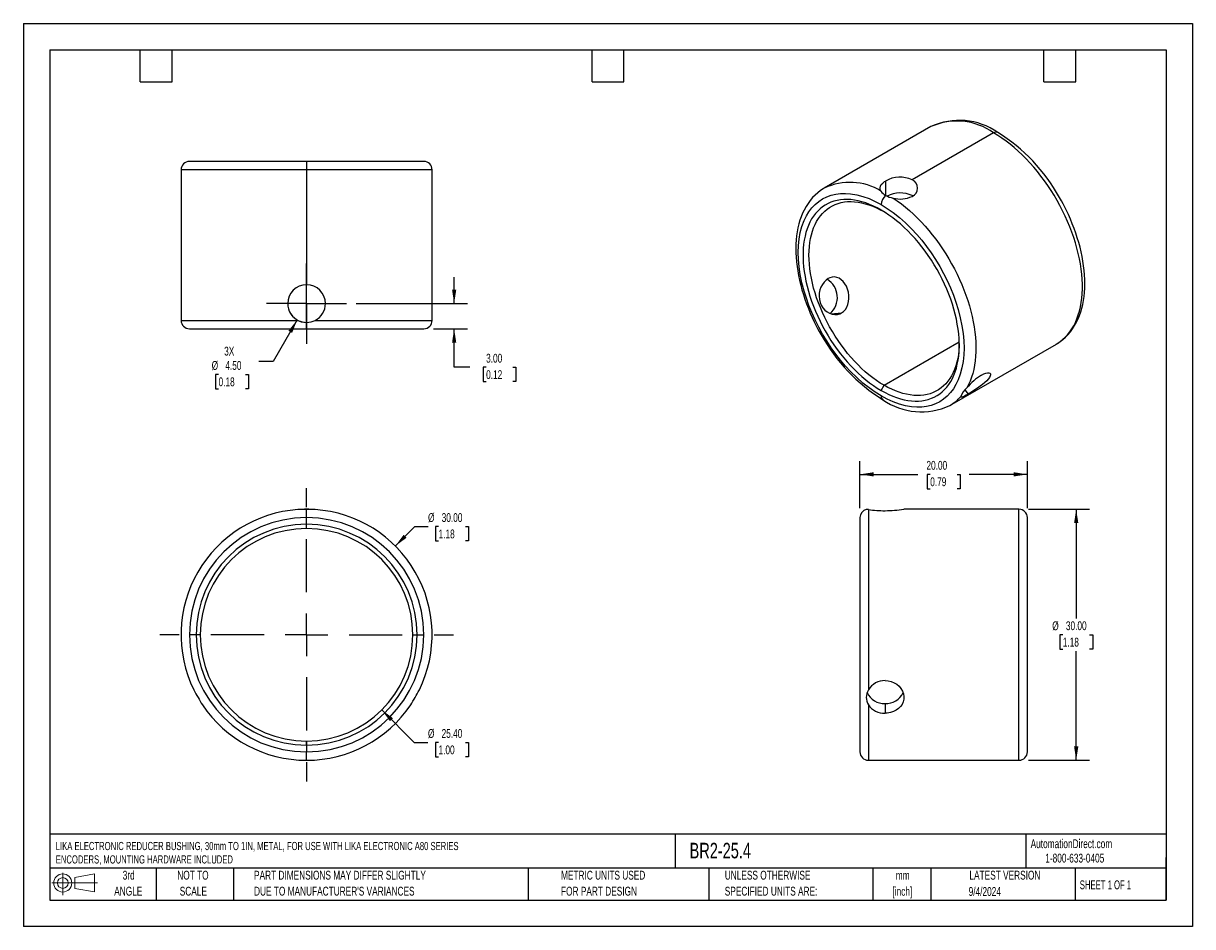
# Model space of a CAD drawing. Header units: millimetres. Extents: x 0 to 140, y 0 to 108.
import ezdxf

# ---------------------------------------------------------------- set-up
doc = ezdxf.new("R2010")
doc.units = ezdxf.units.MM
doc.header["$LTSCALE"] = 0.5
doc.linetypes.add('CENTERX2', pattern=[20.32, 12.7, -2.54, 2.54, -2.54])
doc.layers.add('CENTER', color=40, linetype='CENTERX2')
doc.layers.add('SLD-DEFPOINTS', color=7, linetype='Continuous')
doc.layers.add('DIMENSIONS', color=140, linetype='Continuous', lineweight=25)
doc.layers.add('TEXT', color=140, linetype='Continuous', lineweight=25)
doc.styles.add('SLDTEXTSTYLE0', font='TXT', dxfattribs={"width": 0.7})
doc.styles.add('SLDTEXTSTYLE1', font='TXT', dxfattribs={"width": 0.65})
doc.dimstyles.new('SLDDIMSTYLE0', dxfattribs={"dimtxt": 1.079004, "dimasz": 1.651, "dimexe": 0, "dimexo": 0.0625, "dimgap": 0.269751, "dimtad": 0, "dimtih": 1, "dimtoh": 1, "dimrnd": 1e-09, "dimzin": 4, "dimdsep": 46, "dimtxsty": 'SLDTEXTSTYLE0', "dimsah": 1, "dimcen": 0, "dimadec": 0, "dimazin": 1, "dimtfac": 1, "dimtofl": 0, "dimtmove": 0, "dimatfit": 3, "dimfxl": 0, "dimfrac": 2, "dimtolj": 1, "dimtzin": 12, "dimarcsym": 0})
doc.dimstyles.new('SLDDIMSTYLE1', dxfattribs={"dimtxt": 1.079004, "dimasz": 1.651, "dimexe": 0, "dimexo": 0.0625, "dimgap": 0.269751, "dimtad": 0, "dimtih": 1, "dimtoh": 1, "dimrnd": 1e-09, "dimzin": 4, "dimdsep": 46, "dimtxsty": 'SLDTEXTSTYLE0', "dimsah": 1, "dimcen": 0.09, "dimadec": 0, "dimazin": 1, "dimtfac": 1, "dimtofl": 0, "dimtmove": 0, "dimatfit": 3, "dimfxl": 0, "dimfrac": 2, "dimtolj": 1, "dimtzin": 12, "dimarcsym": 0})
doc.dimstyles.new('SLDDIMSTYLE2', dxfattribs={"dimtxt": 1.079004, "dimasz": 1.651, "dimexe": 0, "dimexo": 0.0625, "dimgap": 0.269751, "dimtad": 0, "dimtih": 1, "dimtoh": 1, "dimrnd": 1e-09, "dimzin": 4, "dimdsep": 46, "dimtxsty": 'SLDTEXTSTYLE0', "dimsah": 1, "dimcen": 0, "dimadec": 0, "dimazin": 1, "dimtfac": 1, "dimtofl": 0, "dimtmove": 0, "dimatfit": 3, "dimfxl": 0, "dimfrac": 2, "dimtolj": 1, "dimtzin": 12, "dimarcsym": 0})
doc.dimstyles.new('SLDDIMSTYLE3', dxfattribs={"dimtxt": 1.079004, "dimasz": 1.651, "dimexe": 0, "dimexo": 0.0625, "dimgap": 0.269751, "dimtad": 0, "dimtih": 1, "dimtoh": 1, "dimrnd": 1e-09, "dimzin": 4, "dimdsep": 46, "dimtxsty": 'SLDTEXTSTYLE0', "dimsah": 1, "dimcen": 0.09, "dimadec": 0, "dimazin": 1, "dimtfac": 1, "dimtmove": 0, "dimatfit": 0, "dimfxl": 0, "dimfrac": 2, "dimtolj": 1, "dimtzin": 12, "dimarcsym": 0})

# ---------------------------------------------------------------- blocks, each defined once
blk = doc.blocks.new('Block11')
at = {"color": 7, "linetype": 'Continuous', "lineweight": 18}
for p, q in [((0, 1.44), (5.44, 1.44)), ((1.29, 2.66), (1.29, 0)), ((2.74, 2.08), (5.09, 2.52)), ((2.74, 0.8), (2.74, 2.08)), ((5.09, 2.52), (5.09, 0.37)), ((2.74, 0.8), (5.09, 0.37))]:
    blk.add_line(p, q, dxfattribs=at)
for radius in [1.08, 0.643]:
    blk.add_circle((1.29, 1.44), radius, dxfattribs=at)
blk = doc.blocks.new('Block12')
at = {"layer": 'SLD-DEFPOINTS'}
blk.add_blockref('Block11', (0, 0), dxfattribs=at)
blk = doc.blocks.new('SW_NOTE_0')
at = {"layer": 'TEXT', "color": 0, "linetype": 'CENTERX2', "lineweight": 18, "char_height": 0.9759, "attachment_point": 1, "style": 'SLDTEXTSTYLE0'}
for s, insert in [('LIKA ELECTRONIC REDUCER BUSHING, 30mm TO 1IN, METAL, FOR USE WITH LIKA ELECTRONIC A80 SERIES', (0, 1.26)), ('ENCODERS, MOUNTING HARDWARE INCLUDED', (0, -0.34))]:
    blk.add_mtext(s, dxfattribs=dict(at, insert=insert))
blk = doc.blocks.new('SW_NOTE_0_1')
at = {"layer": 'TEXT', "color": 0, "linetype": 'CENTERX2', "lineweight": 18, "char_height": 1.058, "attachment_point": 2, "style": 'SLDTEXTSTYLE0'}
for s, insert in [('mm', (1.42, 1.36)), ('[inch]', (1.38, -0.55))]:
    blk.add_mtext(s, dxfattribs=dict(at, insert=insert))
blk = doc.blocks.new('SW_NOTE_0_2')
at = {"layer": 'TEXT', "color": 0, "linetype": 'CENTERX2', "lineweight": 18, "char_height": 1.0583, "attachment_point": 1, "style": 'SLDTEXTSTYLE0'}
for s, insert in [('UNLESS OTHERWISE', (0, 1.36)), ('SPECIFIED UNITS ARE:', (0, -0.55))]:
    blk.add_mtext(s, dxfattribs=dict(at, insert=insert))
blk = doc.blocks.new('SW_NOTE_0_3')
at = {"layer": 'TEXT', "color": 0, "linetype": 'CENTERX2', "lineweight": 18, "char_height": 1.0583, "attachment_point": 1, "style": 'SLDTEXTSTYLE0'}
for s, insert in [('PART DIMENSIONS MAY DIFFER SLIGHTLY', (0, 1.36)), ("DUE TO MANUFACTURER'S VARIANCES", (0, -0.55))]:
    blk.add_mtext(s, dxfattribs=dict(at, insert=insert))
blk = doc.blocks.new('SW_NOTE_0_4')
at = {"layer": 'TEXT', "color": 0, "linetype": 'CENTERX2', "lineweight": 18, "char_height": 1.058, "attachment_point": 2, "style": 'SLDTEXTSTYLE0'}
for s, insert in [('NOT TO', (2.63, 1.36)), ('SCALE', (2.68, -0.55))]:
    blk.add_mtext(s, dxfattribs=dict(at, insert=insert))
blk = doc.blocks.new('SW_NOTE_0_5')
at = {"layer": 'TEXT', "color": 0, "linetype": 'CENTERX2', "lineweight": 18, "char_height": 1.058, "attachment_point": 2, "style": 'SLDTEXTSTYLE0'}
for s, insert in [('3rd', (1.16, 1.36)), ('ANGLE', (1.11, -0.55))]:
    blk.add_mtext(s, dxfattribs=dict(at, insert=insert))
blk = doc.blocks.new('SW_NOTE_0_6')
at = {"layer": 'TEXT', "color": 0, "linetype": 'CENTERX2', "lineweight": 18, "char_height": 1.0583, "attachment_point": 1, "style": 'SLDTEXTSTYLE0'}
for s, insert in [('METRIC UNITS USED', (0, 1.36)), ('FOR PART DESIGN', (0, -0.55))]:
    blk.add_mtext(s, dxfattribs=dict(at, insert=insert))
blk = doc.blocks.new('_D')
at = {"layer": 'DIMENSIONS'}
for p, q in [((44.44, 45.49), (46.77, 47.81)), ((46.77, 47.81), (48.35, 47.81)), ((49.61, 47.81), (49.25, 47.81)), ((49.25, 47.81), (49.25, 46.1)), ((52.82, 47.81), (53.18, 47.81)), ((53.18, 47.81), (53.18, 46.1)), ((49.25, 46.1), (49.61, 46.1)), ((53.18, 46.1), (52.82, 46.1))]:
    blk.add_line(p, q, dxfattribs=at)
blk.add_solid([(44.44, 45.49), (45.79, 46.48), (45.43, 46.83)], dxfattribs=at)
at = {"layer": 'DIMENSIONS', "char_height": 1.058, "attachment_point": 1, "style": 'SLDTEXTSTYLE0'}
for s, insert in [('%%c', (48.35, 49.42)), ('30.00', (49.98, 49.42)), ('1.18', (49.61, 47.46))]:
    blk.add_mtext(s, dxfattribs=dict(at, insert=insert))
blk = doc.blocks.new('_D_1')
at = {"layer": 'DIMENSIONS'}
for p, q in [((42.82, 25.9), (46.7, 22.01)), ((46.7, 22.01), (48.34, 22.01)), ((49.6, 22.01), (49.24, 22.01)), ((49.24, 22.01), (49.24, 20.3)), ((52.81, 22.01), (53.17, 22.01)), ((53.17, 22.01), (53.17, 20.3)), ((49.24, 20.3), (49.6, 20.3)), ((53.17, 20.3), (52.81, 20.3))]:
    blk.add_line(p, q, dxfattribs=at)
blk.add_solid([(42.82, 25.9), (43.8, 24.55), (44.16, 24.91)], dxfattribs=at)
at = {"layer": 'DIMENSIONS', "char_height": 1.058, "attachment_point": 1, "style": 'SLDTEXTSTYLE0'}
for s, insert in [('%%c', (48.34, 23.62)), ('25.40', (49.97, 23.62)), ('1.00', (49.6, 21.66))]:
    blk.add_mtext(s, dxfattribs=dict(at, insert=insert))
blk = doc.blocks.new('SW_CENTERMARKSYMBOL_0')
at = {"layer": 'CENTER', "color": 0}
for p, q in [((0, 5.08), (0, 17.54)), ((0, 0), (0, 2.54)), ((-5.08, 0), (-17.54, 0)), ((0, 0), (-2.54, 0)), ((0, 0), (0, -2.54)), ((0, 0), (2.54, 0)), ((5.08, 0), (17.54, 0)), ((0, -5.08), (0, -17.54))]:
    blk.add_line(p, q, dxfattribs=at)
blk = doc.blocks.new('_D_2')
at = {"layer": 'DIMENSIONS'}
for p, q in [((120.11, 49.88), (127.38, 49.88)), ((125.79, 49.88), (125.79, 36.84)), ((124.19, 34.88), (123.83, 34.88)), ((123.83, 34.88), (123.83, 33.17)), ((127.4, 34.88), (127.76, 34.88)), ((127.76, 34.88), (127.76, 33.17)), ((123.83, 33.17), (124.19, 33.17)), ((125.79, 19.88), (125.79, 32.92)), ((127.76, 33.17), (127.4, 33.17)), ((120.11, 19.88), (127.38, 19.88))]:
    blk.add_line(p, q, dxfattribs=at)
for points in [[(125.79, 49.88), (125.54, 48.23), (126.05, 48.23)], [(125.79, 19.88), (126.05, 21.53), (125.54, 21.53)]]:
    blk.add_solid(points, dxfattribs=at)
at = {"layer": 'DIMENSIONS', "char_height": 1.058, "attachment_point": 1, "style": 'SLDTEXTSTYLE0'}
for s, insert in [('%%c', (122.93, 36.49)), ('30.00', (124.56, 36.49)), ('1.18', (124.19, 34.53))]:
    blk.add_mtext(s, dxfattribs=dict(at, insert=insert))
blk = doc.blocks.new('_D_3')
at = {"layer": 'DIMENSIONS'}
for p, q in [((99.96, 50.03), (99.96, 55.64)), ((119.96, 50.03), (119.96, 55.64)), ((99.96, 54.05), (106.89, 54.05)), ((108.35, 54.05), (107.99, 54.05)), ((107.99, 54.05), (107.99, 52.34)), ((111.56, 54.05), (111.92, 54.05)), ((111.92, 54.05), (111.92, 52.34)), ((119.96, 54.05), (113.02, 54.05)), ((107.99, 52.34), (108.35, 52.34)), ((111.92, 52.34), (111.56, 52.34))]:
    blk.add_line(p, q, dxfattribs=at)
for points in [[(99.96, 54.05), (101.61, 53.8), (101.61, 54.31)], [(119.96, 54.05), (118.31, 54.31), (118.31, 53.8)]]:
    blk.add_solid(points, dxfattribs=at)
at = {"layer": 'DIMENSIONS', "char_height": 1.058, "attachment_point": 1, "style": 'SLDTEXTSTYLE0'}
for s, insert in [('20.00', (107.9, 55.66)), ('0.79', (108.35, 53.7))]:
    blk.add_mtext(s, dxfattribs=dict(at, insert=insert))
blk = doc.blocks.new('_D_4')
at = {"layer": 'DIMENSIONS'}
for p, q in [((32.71, 72.51), (29.85, 67.56)), ((29.85, 67.56), (28.13, 67.56)), ((23.32, 65.99), (22.95, 65.99)), ((22.95, 65.99), (22.95, 64.28)), ((26.52, 65.99), (26.89, 65.99)), ((26.89, 65.99), (26.89, 64.28)), ((22.95, 64.28), (23.32, 64.28)), ((26.89, 64.28), (26.52, 64.28))]:
    blk.add_line(p, q, dxfattribs=at)
blk.add_arc((33.84, 74.46), 2.25, 204.7949, 270.194, dxfattribs=at)
blk.add_solid([(32.71, 72.51), (31.67, 71.21), (32.11, 70.96)], dxfattribs=at)
at = {"layer": 'DIMENSIONS', "char_height": 1.058, "attachment_point": 1, "style": 'SLDTEXTSTYLE0'}
for s, insert in [('3X', (23.99, 69.31)), ('%%c', (22.5, 67.6)), ('4.50', (24.13, 67.6)), ('0.18', (23.32, 65.64))]:
    blk.add_mtext(s, dxfattribs=dict(at, insert=insert))
blk = doc.blocks.new('_D_5')
at = {"layer": 'DIMENSIONS'}
for p, q in [((51.47, 74.46), (51.47, 77.64)), ((39.78, 74.46), (53.06, 74.46)), ((48.99, 71.46), (53.06, 71.46)), ((51.47, 66.85), (51.47, 71.46)), ((53.34, 66.85), (51.47, 66.85)), ((55.29, 66.85), (54.92, 66.85)), ((54.92, 66.85), (54.92, 65.14)), ((58.49, 66.85), (58.85, 66.85)), ((58.85, 66.85), (58.85, 65.14)), ((54.92, 65.14), (55.29, 65.14)), ((58.85, 65.14), (58.49, 65.14))]:
    blk.add_line(p, q, dxfattribs=at)
for points in [[(51.47, 74.46), (51.72, 76.11), (51.22, 76.11)], [(51.47, 71.46), (51.22, 69.81), (51.72, 69.81)]]:
    blk.add_solid(points, dxfattribs=at)
at = {"layer": 'DIMENSIONS', "char_height": 1.058, "attachment_point": 1, "style": 'SLDTEXTSTYLE0'}
for s, insert in [('3.00', (55.29, 68.46)), ('0.12', (55.29, 66.5))]:
    blk.add_mtext(s, dxfattribs=dict(at, insert=insert))
blk = doc.blocks.new('SW_CENTERMARKSYMBOL_1')
at = {"layer": 'CENTER', "color": 0}
for p, q in [((0, 2.54), (0, 4.79)), ((0, 0), (0, 2.54)), ((-2.54, 0), (-4.79, 0)), ((0, 0), (-2.54, 0)), ((0, 0), (0, -2.54)), ((0, 0), (2.54, 0)), ((2.54, 0), (4.79, 0)), ((0, -2.54), (0, -4.79))]:
    blk.add_line(p, q, dxfattribs=at)

msp = doc.modelspace()

# ---------------------------------------------------------------- linework, layer by layer
at = {"color": 7, "linetype": 'Continuous'}
for p, q in [((0.001, 107.951), (0.001, 0.001)), ((0.001, 107.951), (139.701, 107.951)), ((139.701, 107.951), (139.701, 0.001)), ((139.701, 0.001), (0.001, 0.001))]:
    msp.add_line(p, q, dxfattribs=at)
for p, q in [((108.424, 95.607), (95.696, 88.259)), ((115.923, 94.864), (106.201, 89.251)), ((33.837, 91.461), (19.837, 91.461)), ((33.837, 91.461), (33.837, 90.461)), ((47.837, 91.461), (33.837, 91.461)), ((18.837, 90.461), (18.837, 72.461)), ((33.837, 90.461), (18.837, 90.461)), ((33.837, 90.461), (33.837, 76.711)), ((48.837, 90.461), (33.837, 90.461)), ((48.837, 72.461), (48.837, 90.461)), ((103.019, 89.113), (103.019, 87.388)), ((106.266, 87.324), (106.201, 87.373)), ((33.837, 72.211), (33.837, 76.711)), ((96.504, 73.238), (97.751, 73.35)), ((18.837, 72.461), (32.806, 72.461)), ((19.837, 71.461), (33.837, 71.461)), ((33.837, 71.461), (33.837, 72.211)), ((33.837, 71.461), (47.837, 71.461)), ((34.868, 72.461), (48.837, 72.461)), ((102.842, 64.694), (111.816, 69.875)), ((110.695, 62.278), (123.423, 69.625)), ((102.488, 64.082), (102.842, 64.694)), ((112.503, 64.144), (112.896, 63.655)), ((33.837, 48.881), (33.837, 49.849)), ((100.957, 49.845), (100.957, 28.291)), ((118.957, 49.881), (105.207, 49.881)), ((118.957, 19.881), (118.957, 49.881)), ((33.837, 47.581), (33.837, 48.081)), ((99.957, 48.881), (99.957, 20.881)), ((119.957, 20.881), (119.957, 48.881)), ((102.957, 26.683), (102.957, 25.517)), ((100.957, 26.506), (100.957, 19.881)), ((33.837, 21.681), (33.837, 22.181)), ((33.837, 19.881), (33.837, 20.881)), ((100.957, 19.881), (118.957, 19.881))]:
    msp.add_line(p, q)
at = {"flags": 128}
for points in [[(123.423, 69.625), (123.511, 69.677), (123.85, 69.902), (124.172, 70.154), (124.475, 70.434), (124.76, 70.74), (125.025, 71.073), (125.27, 71.431), (125.495, 71.813), (125.699, 72.219), (125.881, 72.649), (126.041, 73.1), (126.179, 73.572), (126.295, 74.063), (126.388, 74.574), (126.457, 75.102), (126.504, 75.647), (126.527, 76.207), (126.527, 76.782), (126.504, 77.369), (126.457, 77.967), (126.388, 78.576), (126.295, 79.194), (126.179, 79.819), (126.041, 80.451), (125.881, 81.087), (125.699, 81.726), (125.495, 82.368), (125.27, 83.01), (125.025, 83.651), (124.76, 84.29), (124.475, 84.925), (124.172, 85.555), (123.85, 86.179), (123.511, 86.794), (123.155, 87.401), (122.783, 87.997), (122.397, 88.581), (121.996, 89.153), (121.582, 89.709), (121.155, 90.251), (120.717, 90.775), (120.268, 91.282), (119.809, 91.769), (119.343, 92.236), (118.868, 92.683), (118.387, 93.107), (117.901, 93.508), (117.411, 93.885), (116.917, 94.237), (116.421, 94.564), (115.923, 94.864)], [(95.697, 88.256), (95.575, 88.187), (95.236, 87.963), (94.911, 87.713), (94.599, 87.435), (94.302, 87.131), (94.022, 86.8), (93.758, 86.442), (93.513, 86.057), (93.287, 85.645), (93.103, 85.255), (92.937, 84.848), (92.79, 84.424), (92.661, 83.983), (92.552, 83.528), (92.462, 83.058), (92.392, 82.576), (92.34, 82.081), (92.309, 81.575), (92.296, 81.059), (92.303, 80.534), (92.329, 80.001), (92.374, 79.46), (92.437, 78.913), (92.519, 78.361), (92.619, 77.804), (92.737, 77.244), (92.872, 76.681), (93.024, 76.117), (93.194, 75.553), (93.379, 74.99), (93.58, 74.43), (93.795, 73.875), (94.023, 73.327), (94.261, 72.792), (94.502, 72.283), (94.732, 71.823), (94.901, 71.5), (95.093, 71.145), (95.329, 70.727)], [(102.467, 87.908), (102.383, 88.098), (102.361, 88.297), (102.402, 88.489), (102.509, 88.683), (102.672, 88.863), (102.896, 89.037), (103.019, 89.113)], [(102.488, 63.428), (101.764, 63.877), (101.045, 64.384), (100.31, 64.966), (99.569, 65.622), (98.844, 66.335), (98.233, 66.995), (97.642, 67.69), (97.071, 68.419), (96.514, 69.193), (95.987, 69.993), (95.488, 70.818), (95.023, 71.661), (94.595, 72.518), (94.203, 73.388), (93.856, 74.246), (93.55, 75.105), (93.284, 75.966), (93.029, 76.95), (92.831, 77.92), (92.695, 78.847), (92.615, 79.723), (92.589, 80.575), (92.615, 81.396), (92.695, 82.181), (92.831, 82.95), (93.029, 83.692), (93.284, 84.382), (93.55, 84.934), (93.856, 85.44), (94.203, 85.899), (94.595, 86.316), (95.023, 86.678), (95.488, 86.984), (95.986, 87.234), (96.514, 87.424), (97.071, 87.555), (97.642, 87.626), (98.233, 87.638), (98.844, 87.593), (99.569, 87.469), (100.31, 87.269), (101.045, 87.003), (101.764, 86.679), (102.488, 86.292)], [(102.488, 85.638), (102.023, 85.894), (101.559, 86.121), (101.097, 86.321), (100.639, 86.492), (100.185, 86.635), (99.737, 86.748), (99.296, 86.831), (98.863, 86.885), (98.439, 86.909), (98.024, 86.903), (97.621, 86.867), (97.23, 86.801), (96.853, 86.705), (96.489, 86.58), (96.14, 86.426), (95.807, 86.243), (95.49, 86.032), (95.191, 85.793), (94.91, 85.527), (94.648, 85.234), (94.405, 84.916), (94.183, 84.572), (93.981, 84.205), (93.8, 83.814), (93.641, 83.401), (93.503, 82.966), (93.389, 82.512), (93.296, 82.038), (93.227, 81.547), (93.181, 81.039), (93.157, 80.515), (93.157, 79.978), (93.181, 79.428), (93.227, 78.866), (93.296, 78.295), (93.389, 77.715), (93.503, 77.128), (93.641, 76.535), (93.8, 75.938), (93.981, 75.339), (94.183, 74.738), (94.405, 74.137), (94.648, 73.539), (94.91, 72.943), (95.191, 72.353), (95.49, 71.768), (95.807, 71.192), (96.14, 70.624), (96.489, 70.067), (96.853, 69.522), (97.23, 68.99), (97.621, 68.473), (98.024, 67.971), (98.439, 67.487), (98.863, 67.021), (99.296, 66.575), (99.737, 66.149), (100.185, 65.745), (100.639, 65.363), (101.097, 65.005), (101.559, 64.672), (102.023, 64.364), (102.488, 64.082)], [(102.842, 64.694), (102.387, 64.97), (101.933, 65.272), (101.482, 65.599), (101.034, 65.95), (100.591, 66.325), (100.154, 66.722), (99.723, 67.14), (99.301, 67.579), (98.887, 68.037), (98.484, 68.513), (98.092, 69.006), (97.712, 69.514), (97.345, 70.037), (96.992, 70.573), (96.655, 71.12), (96.333, 71.677), (96.028, 72.243), (95.741, 72.816), (95.471, 73.395), (95.221, 73.978), (94.99, 74.564), (94.779, 75.152), (94.589, 75.739), (94.421, 76.324), (94.274, 76.906), (94.148, 77.484), (94.046, 78.055), (93.965, 78.618), (93.908, 79.173), (93.873, 79.716), (93.862, 80.248), (93.873, 80.767), (93.908, 81.271), (93.965, 81.759), (94.046, 82.23), (94.148, 82.682), (94.274, 83.115), (94.421, 83.527), (94.589, 83.918), (94.779, 84.285), (94.99, 84.63), (95.221, 84.949), (95.471, 85.243), (95.741, 85.511), (96.028, 85.752), (96.333, 85.966), (96.655, 86.152), (96.992, 86.309), (97.345, 86.438), (97.712, 86.537), (98.092, 86.607), (98.484, 86.647), (98.887, 86.658), (99.301, 86.638), (99.723, 86.589), (100.154, 86.511), (100.591, 86.403), (101.034, 86.266), (101.482, 86.1), (101.933, 85.906), (102.387, 85.683), (102.668, 85.533)], [(103.924, 87.067), (104.416, 86.73), (104.906, 86.369), (105.391, 85.983), (105.872, 85.575), (106.348, 85.143), (106.816, 84.691), (107.276, 84.218), (107.728, 83.726), (108.169, 83.215), (108.6, 82.687), (109.02, 82.143), (109.426, 81.584), (109.819, 81.011), (110.198, 80.426), (110.561, 79.829), (110.909, 79.223), (111.239, 78.608), (111.553, 77.986), (111.848, 77.358), (112.124, 76.725), (112.381, 76.09), (112.618, 75.452), (112.835, 74.814), (113.03, 74.177), (113.205, 73.543), (113.357, 72.912), (113.488, 72.286), (113.596, 71.667), (113.682, 71.056), (113.744, 70.453), (113.784, 69.861), (113.801, 69.281), (113.795, 68.714), (113.766, 68.161), (113.714, 67.624), (113.64, 67.103), (113.542, 66.6), (113.422, 66.116), (113.28, 65.651), (113.116, 65.208), (112.93, 64.786), (112.724, 64.387)], [(123.415, 69.624), (123.544, 69.697), (123.883, 69.921), (124.208, 70.172), (124.52, 70.449), (124.817, 70.753), (125.097, 71.084), (125.361, 71.442), (125.606, 71.827), (125.832, 72.239), (126.016, 72.629), (126.182, 73.036), (126.329, 73.461), (126.458, 73.901), (126.567, 74.356), (126.657, 74.826), (126.727, 75.309), (126.779, 75.803), (126.81, 76.309), (126.823, 76.825), (126.816, 77.35), (126.79, 77.884), (126.745, 78.424), (126.682, 78.971), (126.6, 79.524), (126.5, 80.08), (126.382, 80.641), (126.247, 81.203), (126.095, 81.767), (125.925, 82.331), (125.74, 82.894), (125.539, 83.454), (125.324, 84.009), (125.096, 84.557), (124.858, 85.092), (124.617, 85.601), (124.387, 86.061), (124.218, 86.384), (124.026, 86.74), (123.79, 87.157)], [(102.488, 86.292), (103.212, 85.843), (103.932, 85.336), (104.666, 84.754), (105.408, 84.098), (106.132, 83.385), (106.744, 82.725), (107.335, 82.03), (107.905, 81.301), (108.463, 80.527), (108.99, 79.727), (109.488, 78.902), (109.953, 78.059), (110.382, 77.202), (110.774, 76.332), (111.12, 75.474), (111.427, 74.615), (111.693, 73.754), (111.948, 72.771), (112.145, 71.801), (112.282, 70.873), (112.361, 69.997), (112.388, 69.145), (112.361, 68.324), (112.282, 67.539), (112.145, 66.77), (111.948, 66.028), (111.693, 65.339), (111.427, 64.786), (111.12, 64.28), (110.774, 63.821), (110.382, 63.404), (109.954, 63.042), (109.488, 62.736), (108.99, 62.486), (108.463, 62.296), (107.905, 62.165), (107.335, 62.094), (106.744, 62.082), (106.132, 62.128), (105.408, 62.251), (104.667, 62.451), (103.932, 62.717), (103.213, 63.041), (102.488, 63.428)], [(102.488, 64.082), (102.954, 63.827), (103.418, 63.599), (103.88, 63.399), (104.338, 63.228), (104.792, 63.085), (105.24, 62.972), (105.681, 62.889), (106.114, 62.835), (106.538, 62.811), (106.952, 62.817), (107.355, 62.853), (107.746, 62.919), (108.124, 63.015), (108.488, 63.14), (108.837, 63.294), (109.17, 63.477), (109.487, 63.688), (109.786, 63.927), (110.067, 64.193), (110.329, 64.486), (110.572, 64.804), (110.794, 65.148), (110.996, 65.516), (111.177, 65.906), (111.336, 66.32), (111.473, 66.754), (111.588, 67.208), (111.68, 67.682), (111.75, 68.173), (111.796, 68.681), (111.819, 69.205), (111.819, 69.742), (111.796, 70.292), (111.75, 70.854), (111.68, 71.425), (111.588, 72.005), (111.473, 72.592), (111.336, 73.185), (111.177, 73.782), (110.996, 74.382), (110.794, 74.982), (110.572, 75.583), (110.329, 76.182), (110.067, 76.777), (109.786, 77.368), (109.487, 77.952), (109.17, 78.529), (108.837, 79.096), (108.488, 79.653), (108.124, 80.198), (107.746, 80.73), (107.355, 81.247), (106.952, 81.749), (106.538, 82.233), (106.114, 82.699), (105.681, 83.145), (105.24, 83.571), (104.792, 83.976), (104.338, 84.357), (103.88, 84.715), (103.418, 85.048), (102.954, 85.356), (102.488, 85.638)], [(96.16, 77.451), (95.903, 77.269), (95.669, 77.035), (95.465, 76.755), (95.299, 76.438), (95.174, 76.088), (95.099, 75.719), (95.076, 75.338), (95.109, 74.958), (95.198, 74.595), (95.339, 74.254), (95.526, 73.95), (95.755, 73.686), (96.02, 73.469), (96.31, 73.305), (96.621, 73.198), (96.939, 73.153), (97.253, 73.172), (97.552, 73.254), (97.751, 73.35)], [(97.751, 73.35), (98.001, 73.531), (98.216, 73.764), (98.389, 74.041), (98.518, 74.354), (98.601, 74.7), (98.637, 75.066), (98.626, 75.444), (98.568, 75.822), (98.468, 76.184), (98.33, 76.525), (98.157, 76.83), (97.955, 77.097), (97.725, 77.317), (97.474, 77.484), (97.204, 77.595), (96.924, 77.643), (96.638, 77.626), (96.355, 77.546), (96.16, 77.451)], [(111.821, 69.679), (111.811, 69.361), (111.776, 68.857), (111.719, 68.369), (111.638, 67.899), (111.536, 67.446), (111.41, 67.013), (111.263, 66.601), (111.094, 66.211), (110.904, 65.843), (110.694, 65.499), (110.463, 65.179), (110.213, 64.885), (109.943, 64.617), (109.656, 64.376), (109.351, 64.162), (109.029, 63.976), (108.691, 63.819), (108.339, 63.69), (107.972, 63.591), (107.592, 63.521), (107.2, 63.481), (106.797, 63.471), (106.383, 63.49), (105.961, 63.539), (105.53, 63.618), (105.093, 63.726), (104.65, 63.863), (104.202, 64.029), (103.75, 64.223), (103.297, 64.445), (102.842, 64.694)], [(114.487, 65.919), (114.744, 66.053), (114.977, 66.144), (115.179, 66.191), (115.343, 66.195), (115.463, 66.155), (115.535, 66.076), (115.554, 65.96), (115.519, 65.813), (115.429, 65.64), (115.287, 65.447), (115.1, 65.241), (114.871, 65.025), (114.607, 64.803), (114.318, 64.58), (114.01, 64.36), (113.695, 64.149), (113.384, 63.95), (113.087, 63.768), (112.896, 63.655)], [(112.896, 63.655), (112.645, 63.514), (112.428, 63.402), (112.252, 63.323), (112.12, 63.28), (112.034, 63.276), (111.996, 63.313), (111.995, 63.35)], [(102.957, 29.414), (103.332, 29.384), (103.697, 29.296), (104.04, 29.153), (104.353, 28.96), (104.629, 28.722), (104.858, 28.447), (105.033, 28.144), (105.15, 27.821), (105.203, 27.493), (105.193, 27.167), (105.12, 26.853), (104.988, 26.559), (104.799, 26.29), (104.559, 26.054), (104.27, 25.855), (103.945, 25.698), (103.59, 25.589), (103.218, 25.529), (102.957, 25.517)]]:
    msp.add_lwpolyline(points, dxfattribs=at)
for centre, radius, start, end in [((111.534, 88.777), 7.505, 54.20684, 114.4827), ((111.826, 88.357), 8.006, 54.9536, 115.08579), ((116.215, 94.467), 0.492, 64.8373, 126.31143), ((105.254, 76.923), 21.173, 28.90421, 58.16333), ((19.837, 90.461), 1, 90, 180), ((47.837, 90.461), 1, 0, 90), ((104.743, 86.113), 3.46, 65.09256, 119.89475), ((98.758, 81.85), 7.103, 58.52792, 115.54662), ((105.759, 88.263), 1.082, 294.10147, 65.89853), ((103.763, 88.732), 1.537, 212.44127, 241.01066), ((104.054, 86.211), 1.567, 131.3239, 177.06484), ((104.564, 90.302), 3.298, 242.06286, 258.82082), ((104.779, 84.28), 3.404, 65.31306, 117.55563), ((104.778, 90.266), 3.311, 255.05657, 295.43986), ((94.702, 75.188), 2.556, 311.54228, 58.4305), ((33.837, 74.461), 2.25, 90.01086, 179.98914), ((33.836, 74.461), 2.25, 0.01085, 89.98915), ((33.837, 74.461), 2.25, 180, 242.73396), ((33.837, 74.461), 2.25, 297.26604, 360), ((19.837, 72.461), 1, 180, 270), ((33.837, 74.461), 2.25, 242.73396, 270), ((33.837, 74.461), 2.25, 270, 297.26604), ((47.837, 72.461), 1, 270, 0), ((113.864, 80.961), 21.173, 208.9042, 238.16349), ((118.355, 59.687), 7.334, 121.82656, 140.15101), ((114.413, 62.425), 2.589, 130.72692, 159.07174), ((102.989, 63.379), 0.503, 174.39272, 234.15178), ((107.292, 69.524), 8.003, 234.9483, 295.18118), ((108.114, 66.73), 5.147, 300.13499, 318.94331), ((33.837, 34.881), 15, 93.94038, 206.05962), ((33.397, 28.784), 21.07, 88.80425, 91.60757), ((33.795, 36.497), 13.383, 89.82248, 94.12365), ((33.85, 35.558), 14.322, 85.99531, 90.05369), ((34.271, 27.207), 22.646, 88.49001, 91.09817), ((33.837, 34.881), 15, 333.94038, 86.05962), ((100.957, 48.881), 1, 104.47751, 180), ((100.817, 48.819), 1.036, 82.21761, 96.08453), ((102.967, 64.835), 15.124, 262.36004, 269.95944), ((102.942, 64.91), 15.199, 270.05657, 278.57036), ((118.957, 48.881), 1, 0, 90), ((33.837, 34.881), 14, 90, 270), ((33.837, 34.881), 13.2, 90, 270), ((33.837, 34.881), 12.7, 90, 270), ((33.837, 34.881), 14, 270, 90), ((33.837, 34.881), 13.2, 270, 90), ((33.837, 34.881), 12.7, 270, 90), ((102.941, 27.1), 2.314, 89.60941, 149.0192), ((79.311, 61.135), 67.481, 209.12477, 210.87523), ((-11.637, 61.135), 67.481, 329.12477, 330.87523), ((102.435, 27.398), 1.727, 148.87772, 211.12228), ((102.81, 28.873), 2.196, 204.33868, 273.8205), ((103.118, 28.842), 2.166, 265.73653, 336.23961), ((33.837, 34.881), 15, 213.94038, 270), ((33.837, 34.881), 15, 270, 326.05962), ((102.836, 27.789), 2.275, 214.33175, 273.05484), ((100.957, 20.881), 1, 180, 270), ((118.957, 20.881), 1, 270, 0)]:
    msp.add_arc(centre, radius, start, end)
at = {"layer": 'TEXT'}
for p, q in [((3.175, 104.775), (136.525, 104.775)), ((3.175, 104.775), (3.175, 3.175)), ((13.97, 100.965), (13.97, 104.775)), ((17.78, 100.965), (17.78, 104.775)), ((67.945, 100.965), (67.945, 104.775)), ((71.755, 100.965), (71.755, 104.775)), ((121.92, 100.965), (121.92, 104.775)), ((125.73, 100.965), (125.73, 104.775)), ((136.525, 104.775), (136.525, 3.175)), ((13.97, 100.965), (17.78, 100.965)), ((67.945, 100.965), (71.755, 100.965)), ((121.92, 100.965), (125.73, 100.965)), ((136.525, 11.063), (3.175, 11.063)), ((77.879, 11.063), (77.879, 6.985)), ((119.788, 11.063), (119.788, 6.985)), ((136.525, 3.175), (136.525, 8.255)), ((136.525, 6.985), (3.175, 6.985)), ((15.875, 6.985), (15.875, 3.175)), ((25.106, 6.985), (25.106, 3.175)), ((60.323, 6.985), (60.323, 3.175)), ((81.89, 6.985), (81.89, 3.175)), ((101.512, 6.985), (101.512, 3.175)), ((108.406, 6.985), (108.406, 3.175)), ((125.674, 6.985), (125.674, 3.175)), ((3.175, 3.175), (136.525, 3.175))]:
    msp.add_line(p, q, dxfattribs=at)

# ---------------------------------------------------------------- block references
at = {"layer": 'CENTER'}
for name, p in [('SW_CENTERMARKSYMBOL_1', (33.837, 74.461)), ('SW_CENTERMARKSYMBOL_0', (33.837, 34.881))]:
    msp.add_blockref(name, p, dxfattribs=at)
at = {"layer": 'SLD-DEFPOINTS'}
msp.add_blockref('Block12', (3.419, 3.777), dxfattribs=at)
at = {"layer": 'TEXT', "linetype": 'CENTERX2', "lineweight": 18}
for name, p in [('SW_NOTE_0', (3.874, 8.863)), ('SW_NOTE_0_5', (11.424, 5.318)), ('SW_NOTE_0_4', (17.629, 5.318)), ('SW_NOTE_0_3', (27.56, 5.318)), ('SW_NOTE_0_6', (64.239, 5.318)), ('SW_NOTE_0_2', (83.804, 5.318)), ('SW_NOTE_0_1', (103.643, 5.298))]:
    msp.add_blockref(name, p, dxfattribs=at)

# ---------------------------------------------------------------- texts
for s, insert, char_height, attachment_point, style in [('BR2-25.4', (79.604, 10.017), 1.8521, 1, 'SLDTEXTSTYLE0'), ('AutomationDirect.com', (120.347, 10.438), 1.05833, 1, 'SLDTEXTSTYLE0'), ('1-800-633-0405', (122.096, 8.719), 1.05833, 1, 'SLDTEXTSTYLE0'), ('LATEST VERSION', (117.276, 6.682), 1.05833, 2, 'SLDTEXTSTYLE0'), ('9/4/2024', (114.87, 4.731), 1.0583, 2, 'SLDTEXTSTYLE0'), ('SHEET 1 OF 1', (126.221, 5.526), 1.05833, 1, 'SLDTEXTSTYLE1')]:
    msp.add_mtext(s, dxfattribs=dict(at, insert=insert, char_height=char_height, attachment_point=attachment_point, style=style))

# ---------------------------------------------------------------- dimensions: what is measured, and where the dimension line sits
at = {"layer": 'DIMENSIONS'}
dim = msp.add_linear_dim(base=(51.469, 71.461), p1=(38.627, 74.461), p2=(47.837, 71.461), angle=90, dimstyle='SLDDIMSTYLE3', dxfattribs=at)
dim.commit()
dim.dimension.update_dxf_attribs({"geometry": '_D_5', "text_midpoint": (51.469, 66.851), "dimtype": 160})
dim = msp.add_diameter_dim_2p(p1=(34.962, 76.41), p2=(32.712, 72.513), text='3X\\P<>', dimstyle='SLDDIMSTYLE2', dxfattribs=at)
dim.commit()
dim.dimension.update_dxf_attribs({"geometry": '_D_4', "text_midpoint": (24.92, 66.851), "dimtype": 163})
dim = msp.add_linear_dim(base=(119.957, 54.051), p1=(99.957, 48.881), p2=(119.957, 48.881), dimstyle='SLDDIMSTYLE1', dxfattribs=at)
dim.commit()
dim.dimension.update_dxf_attribs({"geometry": '_D_3', "text_midpoint": (109.957, 54.051), "dimtype": 160})
for p1, p2, picture, middle in [((23.23, 24.274), (44.443, 45.487), '_D', (51.217, 47.812)), ((24.857, 43.861), (42.817, 25.9), '_D_1', (51.207, 22.015))]:
    dim = msp.add_diameter_dim_2p(p1=p1, p2=p2, dimstyle='SLDDIMSTYLE0', dxfattribs=at)
    dim.commit()
    dim.dimension.update_dxf_attribs({"geometry": picture, "text_midpoint": middle, "dimtype": 163})
dim = msp.add_linear_dim(base=(125.794, 49.881), p1=(118.957, 19.881), p2=(118.957, 49.881), angle=90, text='%%c<>', dimstyle='SLDDIMSTYLE1', dxfattribs=at)
dim.commit()
dim.dimension.update_dxf_attribs({"geometry": '_D_2', "text_midpoint": (125.794, 34.881), "dimtype": 160})

doc.saveas('drawing.dxf')
